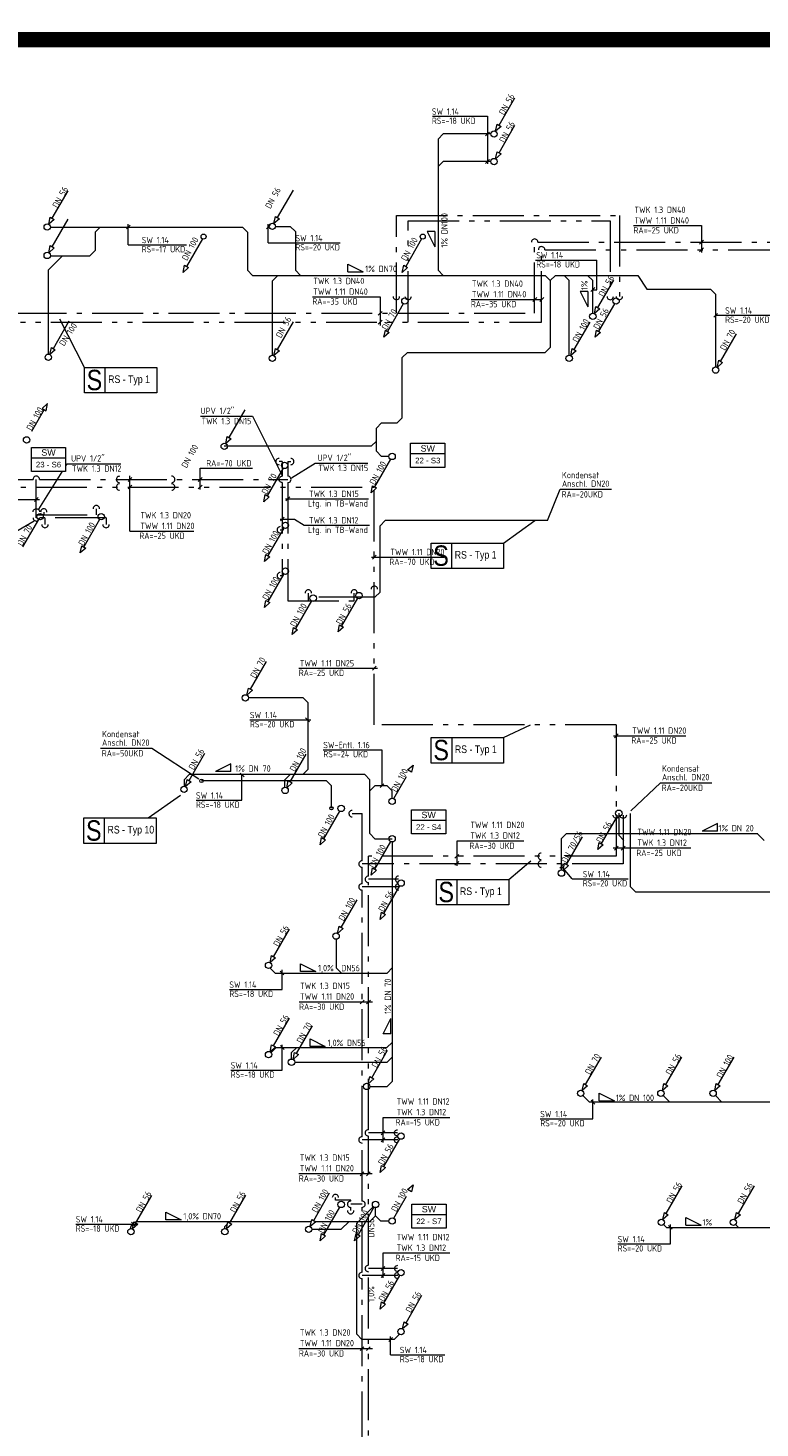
# Model space of a CAD drawing. Header units: metres. Extents: x -5 to 278, y -19 to 180.
# Tile 44 of 59: x 150 to 165, y 92 to 119. Entities that reach past the tile are written whole.
import ezdxf
from ezdxf.enums import TextEntityAlignment as Align

# ---------------------------------------------------------------- set-up
doc = ezdxf.new("R2010")
doc.units = ezdxf.units.M
doc.header["$LTSCALE"] = 0.1
for name, pattern in [('_PGMM_Ge_2Pkt', [16, 10, -2, 0, -2, 0, -2]), ('_PGMM_Ge_Ku', [6.5, 5, -1.5]), ('_PGMM_Ge_Pkt', [14, 10, -2, 0, -2])]:
    doc.linetypes.add(name, pattern=pattern)
doc.layers.get('0').update_dxf_attribs({"linetype": 'CONTINUOUS', "lineweight": 20})
for name, color, linetype, lineweight in [('A_TWW Bereiter_4', 34, 'CONTINUOUS', 20), ('S_Fallstrangentlüftung', 24, '_PGMM_Ge_Ku', 20), ('S_Fallstrangentlüftung TXT', 24, 'CONTINUOUS', 20), ('S_Kaltwasser', 90, '_PGMM_Ge_Pkt', 20), ('S_Kondensat', 23, 'CONTINUOUS', 20), ('S_Kondensat TXT', 23, 'CONTINUOUS', 20), ('S_Schmutzwasser', 34, 'CONTINUOUS', 20), ('S_Schmutzwasser TXT', 34, 'CONTINUOUS', 20), ('S_Stempel Schott', 125, 'CONTINUOUS', 20), ('S_TXT Strang SW', 30, 'CONTINUOUS', 20), ('S_TXT_W+K+Z', 125, 'CONTINUOUS', 20), ('S_Warmwasser', 10, '_PGMM_Ge_2Pkt', 20)]:
    doc.layers.add(name, color=color, linetype=linetype, lineweight=lineweight)
doc.styles.add('ACS_ISOCT', font='ISOCT')
doc.styles.add('Arial', font='arial.ttf')
doc.styles.add('ARIAL_NARROW', font='ARIALN.TTF')
doc.styles.get("Standard").update_dxf_attribs({"font": 'isocp.shx', "height": 0.001})

# ---------------------------------------------------------------- blocks, each defined once
blk = doc.blocks.new('*U26')
at = {"color": 0, "linetype": 'ByBlock'}
blk.add_wipeout([(0, 0), (0.671, 0), (0.671, -0.473), (0, -0.473)], dxfattribs=at)
blk.add_lwpolyline([(0, 0), (0.671, 0), (0.671, -0.473), (0, -0.473)], close=True, dxfattribs=at)
blk.add_lwpolyline([(0, -0.203), (0.671, -0.203)], dxfattribs=at)
blk.add_lwpolyline([(0, -0.203), (0.671, -0.203)], dxfattribs=at)
at = {"color": 0, "linetype": 'ByBlock', "insert": (0.336, -0.102), "char_height": 0.125, "width": 0.20598, "attachment_point": 5, "style": 'ACS_ISOCT'}
blk.add_mtext('{\\fArial|b0|i0|c0|p34;SW}', dxfattribs=at)
at = {"color": 0, "linetype": 'ByBlock', "style": 'Arial'}
blk.add_attdef('STRANG_NR.', text='', height=0.11, dxfattribs=at).set_placement((0.336, -0.338), align=Align.MIDDLE_CENTER)

msp = doc.modelspace()

# ---------------------------------------------------------------- linework, layer by layer
at = {"layer": 'S_Fallstrangentlüftung'}
for p, q in [((150.669, 111.845), (150.356, 111.304)), ((150.736, 111.962), (150.63, 111.868)), ((150.63, 111.868), (150.708, 111.823)), ((150.708, 111.823), (150.736, 111.962)), ((157.531, 104.213), (157.844, 104.754)), ((157.805, 104.777), (157.911, 104.871)), ((157.883, 104.732), (157.805, 104.777)), ((157.911, 104.871), (157.883, 104.732)), ((157.162, 104.463), (157.063, 104.364)), ((157.4, 104.463), (157.162, 104.463)), ((157.4, 104.463), (157.5, 104.363)), ((157.5, 104.214), (157.5, 104.363)), ((157.531, 95.979), (157.844, 96.52)), ((157.805, 96.543), (157.911, 96.637)), ((157.883, 96.498), (157.805, 96.543)), ((157.911, 96.637), (157.883, 96.498)), ((157.275, 95.925), (157.175, 96.025)), ((157.275, 95.925), (157.438, 95.925))]:
    msp.add_line(p, q, dxfattribs=at)
at = {"layer": 'S_Fallstrangentlüftung', "linetype": 'Continuous'}
for centre in [(157.5, 104.159), (157.5, 95.925)]:
    msp.add_ellipse(centre, major_axis=(0, 0.0625), ratio=1, start_param=-1.570796, end_param=4.712389, dxfattribs=at)
at = {"layer": 'S_Fallstrangentlüftung TXT'}
for p, q in [((156.149, 105.168), (157.301, 105.17)), ((157.301, 105.17), (157.301, 104.463)), ((157.263, 104.428), (157.338, 104.503))]:
    msp.add_line(p, q, dxfattribs=at)
at = {"layer": 'S_Kaltwasser'}
for p, q in [((160.298, 113.734), (160.298, 115.131)), ((160.36, 115.131), (166.284, 115.131)), ((147.111, 113.736), (160.298, 113.734)), ((155.345, 110.825), (155.28, 110.825)), ((155.345, 110.825), (155.345, 110.538)), ((155.453, 110.825), (155.453, 110.538)), ((155.453, 110.825), (155.51, 110.825)), ((147.048, 110.475), (150.452, 110.475)), ((150.515, 109.72), (150.515, 110.475)), ((150.577, 110.475), (155.453, 110.475)), ((155.344, 110.413), (155.345, 108.587)), ((155.453, 110.413), (155.453, 108.096)), ((151.696, 109.777), (151.695, 109.9)), ((150.515, 109.777), (151.696, 109.777)), ((151.885, 109.72), (150.515, 109.72)), ((150.662, 109.835), (150.662, 109.777)), ((150.685, 109.72), (150.685, 109.59)), ((151.885, 109.72), (151.885, 109.59)), ((155.305, 109.486), (155.345, 109.486)), ((155.305, 108.587), (155.345, 108.587)), ((155.856, 108.096), (155.856, 108.245)), ((156.756, 108.096), (156.756, 108.245)), ((155.453, 108.096), (156.756, 108.096)), ((156.714, 103.918), (156.909, 103.918)), ((156.909, 102.993), (156.909, 103.918)), ((162.036, 103.889), (162.036, 102.93)), ((162.036, 102.93), (156.909, 102.93)), ((156.909, 102.543), (156.909, 102.868)), ((157.625, 102.48), (156.909, 102.48)), ((156.909, 97.579), (156.909, 102.418)), ((157.609, 97.517), (156.909, 97.517)), ((156.909, 96.316), (156.909, 97.454)), ((156.388, 96.334), (156.388, 96.384)), ((156.687, 96.334), (156.388, 96.334)), ((156.687, 96.316), (156.687, 96.334)), ((156.909, 96.254), (156.687, 96.254)), ((156.687, 96.128), (156.687, 96.191)), ((156.909, 94.919), (156.909, 96.191)), ((157.609, 94.856), (156.909, 94.856)), ((156.909, 90.079), (156.909, 94.794))]:
    msp.add_line(p, q, dxfattribs=at)
msp.add_lwpolyline([(157.584, 113.734), (157.584, 115.651), (161.961, 115.651), (161.961, 114.063)], dxfattribs=at)
at = {"layer": 'S_Kaltwasser', "linetype": 'Continuous'}
for centre, major_axis in [((160.298, 115.131), (0.0005, 0.0625)), ((157.584, 114.063), (0, -0.0625)), ((161.961, 114.064), (0, -0.0625)), ((155.28, 110.825), (-0.0625, 0)), ((155.51, 110.825), (0.0625, 0)), ((150.515, 110.476), (0, 0.0625)), ((152.15, 110.475), (-0.0625, 0)), ((153.173, 110.475), (0.0625, 0)), ((155.453, 110.475), (0.0625, 0)), ((150.662, 109.835), (0, 0.0625)), ((151.695, 109.9), (-0.0003, 0.0625)), ((150.515, 109.72), (0, -0.0625)), ((150.685, 109.59), (0, -0.0625)), ((151.885, 109.59), (0, -0.0625)), ((155.305, 109.486), (-0.0625, 0)), ((155.305, 108.587), (-0.0625, 0)), ((155.856, 108.245), (0, 0.0625)), ((156.756, 108.245), (0, 0.0625)), ((156.714, 103.918), (-0.0625, 0)), ((156.909, 102.93), (-0.0625, 0)), ((160.426, 102.93), (-0.0625, 0)), ((156.909, 102.48), (-0.0625, 0)), ((157.625, 102.48), (-0.0625, 0)), ((156.909, 97.517), (-0.0625, 0)), ((156.388, 96.384), (0, 0.0625)), ((156.687, 96.254), (-0.0625, 0)), ((156.909, 96.254), (0.0625, 0)), ((156.687, 96.128), (0, -0.0625)), ((156.909, 94.856), (-0.0625, 0))]:
    msp.add_ellipse(centre, major_axis=major_axis, ratio=1, start_param=4.708766, end_param=7.866194, dxfattribs=at)
at = {"layer": 'S_Kaltwasser', "linetype": 'Continuous', "extrusion": (0, 0, -1)}
for centre, major_axis, start_param, end_param in [((155.344, 110.475), (-0.0442, 0.0442), 3.923368, 7.080795), ((150.515, 109.838), (0.0442, 0.0442), 3.923368, 7.080795), ((162.036, 103.888), (0.0442, 0.0442), 0.781775, 3.939203), ((157.606, 97.517), (-0.0625, 0), 4.708766, 7.866194), ((157.611, 94.856), (-0.0625, 0), 4.708766, 7.866194)]:
    msp.add_ellipse(centre, major_axis=major_axis, ratio=1, start_param=start_param, end_param=end_param, dxfattribs=at)
at = {"layer": 'S_Kondensat'}
for p, q in [((157.363, 109.666), (157.263, 109.566)), ((160.55, 109.668), (157.363, 109.666)), ((157.263, 108.263), (157.263, 109.566)), ((157.163, 108.164), (157.263, 108.263)), ((157.163, 108.164), (156.061, 108.165)), ((156.209, 104.563), (153.758, 104.563)), ((156.209, 104.563), (156.309, 104.463)), ((156.309, 104.022), (156.309, 104.463)), ((162.175, 103.918), (162.175, 102.486)), ((162.275, 102.386), (162.175, 102.486)), ((162.275, 102.386), (167.266, 102.386))]:
    msp.add_line(p, q, dxfattribs=at)
for centre in [(153.758, 104.561), (156.309, 104.022)]:
    msp.add_circle(centre, 0.033, dxfattribs=at)
at = {"layer": 'S_Kondensat TXT'}
for p, q in [((160.55, 109.668), (160.8, 110.282)), ((160.8, 110.282), (161.809, 110.282)), ((151.774, 105.201, 3.21), (152.783, 105.201, 3.21)), ((152.783, 105.201, 3.21), (153.704, 104.599, 3.21)), ((162.765, 104.525), (162.189, 103.972)), ((162.765, 104.525), (163.774, 104.525))]:
    msp.add_line(p, q, dxfattribs=at)
at = {"layer": 'S_Schmutzwasser'}
for p, q in [((159.599, 117.424), (159.911, 117.965)), ((159.531, 117.307), (159.56, 117.446)), ((159.638, 117.401), (159.531, 117.307)), ((159.56, 117.446), (159.638, 117.401)), ((159.599, 116.883), (159.911, 117.424)), ((158.405, 117.153), (158.505, 117.253)), ((158.405, 117.153), (158.405, 114.578)), ((159.438, 117.253), (158.505, 117.253)), ((159.531, 116.766), (159.56, 116.905)), ((159.638, 116.86), (159.531, 116.766)), ((159.56, 116.905), (159.638, 116.86)), ((158.505, 116.712), (158.405, 116.612)), ((159.438, 116.712), (158.505, 116.712)), ((150.829, 115.599), (151.141, 116.14)), ((155.249, 115.611), (155.561, 116.152)), ((150.761, 115.482), (150.79, 115.621)), ((150.868, 115.576), (150.761, 115.482)), ((150.79, 115.621), (150.868, 115.576)), ((150.792, 115.423), (154.56, 115.423)), ((150.829, 115.04), (151.141, 115.581)), ((151.669, 115.323), (151.769, 115.423)), ((154.56, 115.423), (154.66, 115.323)), ((155.181, 115.494), (155.21, 115.634)), ((155.288, 115.589), (155.181, 115.494)), ((155.21, 115.634), (155.288, 115.589)), ((155.213, 115.44), (155.502, 115.44)), ((155.502, 115.44), (155.602, 115.34)), ((151.669, 115.323), (151.669, 114.964)), ((154.66, 115.323), (154.66, 114.579)), ((155.602, 115.34), (155.602, 114.579)), ((150.752, 114.584), (151.033, 114.864)), ((150.761, 114.923), (150.79, 115.063)), ((150.868, 115.018), (150.761, 114.923)), ((150.79, 115.063), (150.868, 115.018)), ((150.792, 114.864), (151.569, 114.864)), ((151.569, 114.864), (151.669, 114.964)), ((150.752, 112.934), (150.752, 114.584)), ((154.76, 114.479), (154.66, 114.579)), ((155.602, 114.579), (155.702, 114.479)), ((158.405, 114.578), (158.505, 114.479)), ((154.76, 114.479), (160.505, 114.478)), ((155.149, 114.374), (155.254, 114.479)), ((155.149, 112.914), (155.149, 114.374)), ((160.605, 114.378), (160.505, 114.478)), ((160.605, 114.378), (160.705, 114.478)), ((160.605, 114.378), (160.605, 113.064)), ((160.705, 114.478), (162.324, 114.479)), ((160.975, 114.378), (160.875, 114.478)), ((160.975, 112.912), (160.975, 114.378)), ((161.437, 114.378), (161.337, 114.478)), ((161.437, 113.737), (161.437, 114.378)), ((161.539, 113.846), (161.851, 114.387)), ((162.324, 114.479), (162.501, 114.208)), ((162.501, 114.208), (163.748, 114.208)), ((163.748, 114.208), (163.848, 114.108)), ((163.848, 114.108), (163.848, 112.679)), ((157.719, 113.921), (157.407, 113.38)), ((161.471, 113.729), (161.5, 113.869)), ((161.578, 113.824), (161.471, 113.729)), ((161.5, 113.869), (161.578, 113.824)), ((161.865, 113.922), (161.552, 113.381)), ((150.85, 113.043), (151.163, 113.584)), ((155.249, 113.022), (155.561, 113.564)), ((161.074, 113.021), (161.386, 113.562)), ((157.339, 113.263), (157.368, 113.402)), ((157.445, 113.357), (157.339, 113.263)), ((157.368, 113.402), (157.445, 113.357)), ((161.485, 113.264), (161.513, 113.403)), ((161.591, 113.358), (161.485, 113.264)), ((161.513, 113.403), (161.591, 113.358)), ((163.949, 112.791), (164.261, 113.332)), ((150.783, 112.926), (150.811, 113.065)), ((150.889, 113.02), (150.783, 112.926)), ((150.811, 113.065), (150.889, 113.02)), ((155.181, 112.905), (155.21, 113.045)), ((155.288, 113), (155.181, 112.905)), ((155.21, 113.045), (155.288, 113)), ((157.799, 112.964), (157.699, 112.864)), ((157.799, 112.964), (160.505, 112.964)), ((160.505, 112.964), (160.605, 113.064)), ((161.006, 112.904), (161.035, 113.044)), ((161.113, 112.999), (161.006, 112.904)), ((161.035, 113.044), (161.113, 112.999)), ((157.699, 111.683), (157.699, 112.864)), ((163.881, 112.674), (163.91, 112.814)), ((163.988, 112.769), (163.881, 112.674)), ((163.91, 112.814), (163.988, 112.769)), ((154.304, 111.296), (154.616, 111.837)), ((157.291, 111.583), (157.191, 111.483)), ((157.291, 111.583), (157.599, 111.583)), ((157.599, 111.583), (157.699, 111.683)), ((154.236, 111.179), (154.265, 111.319)), ((154.343, 111.274), (154.236, 111.179)), ((154.265, 111.319), (154.343, 111.274)), ((157.191, 111.026), (157.191, 111.483)), ((157.092, 111.126), (154.205, 111.126)), ((157.192, 111.226), (157.092, 111.126)), ((157.291, 110.926), (157.191, 111.026)), ((157.469, 110.871), (157.156, 110.33)), ((157.444, 110.926), (157.291, 110.926)), ((155.359, 110.696), (155.046, 110.155)), ((154.979, 110.038), (155.007, 110.177)), ((155.007, 110.177), (155.085, 110.132)), ((157.089, 110.213), (157.117, 110.352)), ((157.195, 110.307), (157.089, 110.213)), ((157.117, 110.352), (157.195, 110.307)), ((155.085, 110.132), (154.979, 110.038)), ((150.559, 109.691), (150.246, 109.15)), ((151.759, 109.691), (151.446, 109.15)), ((155.374, 109.521), (155.061, 108.98)), ((151.379, 109.033), (151.407, 109.172)), ((151.485, 109.127), (151.379, 109.033)), ((151.407, 109.172), (151.485, 109.127)), ((154.994, 108.863), (155.022, 109.002)), ((155.1, 108.957), (154.994, 108.863)), ((155.022, 109.002), (155.1, 108.957)), ((155.374, 108.621), (155.061, 108.08)), ((154.994, 107.963), (155.022, 108.102)), ((155.1, 108.057), (154.994, 107.963)), ((155.022, 108.102), (155.1, 108.057)), ((155.919, 108.091), (155.606, 107.55)), ((156.819, 108.142), (156.506, 107.601)), ((155.539, 107.433), (155.567, 107.572)), ((155.645, 107.527), (155.539, 107.433)), ((155.567, 107.572), (155.645, 107.527)), ((156.439, 107.484), (156.467, 107.623)), ((156.545, 107.578), (156.439, 107.484)), ((156.467, 107.623), (156.545, 107.578)), ((154.718, 106.36), (155.031, 106.901)), ((154.651, 106.243), (154.679, 106.382)), ((154.757, 106.337), (154.651, 106.243)), ((154.679, 106.382), (154.757, 106.337)), ((154.682, 106.195), (155.745, 106.195)), ((155.745, 106.195), (155.845, 106.095)), ((155.845, 106.095), (155.845, 104.783)), ((153.514, 104.566), (153.826, 105.107)), ((155.499, 104.544), (155.811, 105.085)), ((153.415, 104.583), (153.515, 104.683)), ((156.963, 104.683), (153.515, 104.683)), ((155.396, 104.581), (155.498, 104.683)), ((155.745, 104.683), (155.845, 104.783)), ((156.963, 104.683), (157.063, 104.583)), ((153.415, 104.583), (153.415, 104.458)), ((153.446, 104.449), (153.475, 104.589)), ((153.553, 104.544), (153.446, 104.449)), ((153.475, 104.589), (153.553, 104.544)), ((155.396, 104.435), (155.396, 104.581)), ((155.431, 104.427), (155.46, 104.566)), ((155.538, 104.521), (155.431, 104.427)), ((155.46, 104.566), (155.538, 104.521)), ((157.063, 103.525), (157.063, 104.583)), ((156.469, 103.966), (156.156, 103.425)), ((161.919, 103.871), (161.606, 103.33)), ((161.95, 103.925), (161.949, 103.492)), ((156.089, 103.308), (156.117, 103.447)), ((156.195, 103.402), (156.089, 103.308)), ((156.117, 103.447), (156.195, 103.402)), ((157.063, 103.525), (157.163, 103.425)), ((157.469, 103.371), (157.156, 102.83)), ((157.163, 103.425), (157.5, 103.425)), ((157.5, 103.363), (157.5, 98.665)), ((160.824, 103.43), (160.924, 103.53)), ((160.824, 102.813), (160.824, 103.43)), ((160.923, 102.921), (161.236, 103.462)), ((160.924, 103.53), (164.678, 103.53)), ((161.539, 103.213), (161.567, 103.352)), ((161.645, 103.307), (161.539, 103.213)), ((161.567, 103.352), (161.645, 103.307)), ((162.049, 103.392), (161.949, 103.492)), ((164.674, 103.523), (164.805, 103.392)), ((157.089, 102.713), (157.117, 102.852)), ((157.195, 102.807), (157.089, 102.713)), ((157.117, 102.852), (157.195, 102.807)), ((160.856, 102.804), (160.884, 102.944)), ((160.962, 102.899), (160.856, 102.804)), ((160.884, 102.944), (160.962, 102.899)), ((157.645, 102.501), (157.333, 101.96)), ((156.499, 101.686), (156.811, 102.227)), ((157.265, 101.843), (157.294, 101.982)), ((157.372, 101.937), (157.265, 101.843)), ((157.294, 101.982), (157.372, 101.937)), ((155.174, 101.111), (155.486, 101.652)), ((156.431, 101.569), (156.46, 101.709)), ((156.538, 101.664), (156.431, 101.569)), ((156.46, 101.709), (156.538, 101.664)), ((156.4, 101.453), (156.4, 100.891)), ((155.106, 100.994), (155.135, 101.134)), ((155.213, 101.089), (155.106, 100.994)), ((155.135, 101.134), (155.213, 101.089)), ((155.204, 100.789), (155.106, 100.887)), ((156.5, 100.791), (156.4, 100.891)), ((157.5, 100.889), (157.4, 100.789)), ((155.204, 100.789), (157.4, 100.789)), ((155.174, 99.361), (155.486, 99.902)), ((155.624, 99.211), (155.936, 99.752)), ((155.106, 99.244), (155.135, 99.384)), ((155.213, 99.339), (155.106, 99.244)), ((155.126, 99.23), (155.226, 99.33)), ((155.135, 99.384), (155.213, 99.339)), ((155.226, 99.33), (157.399, 99.33)), ((155.525, 99.228), (155.627, 99.33)), ((155.525, 99.102), (155.525, 99.228)), ((155.556, 99.094), (155.585, 99.234)), ((155.663, 99.189), (155.556, 99.094)), ((155.585, 99.234), (155.663, 99.189)), ((157.099, 98.736), (157.411, 99.277)), ((157.399, 99.33), (157.499, 99.43)), ((155.587, 99.04), (157.4, 99.04)), ((157.5, 99.14), (157.4, 99.04)), ((161.299, 98.6), (161.611, 99.141)), ((162.874, 98.6), (163.186, 99.141)), ((163.9, 98.6), (164.212, 99.141)), ((157.031, 98.619), (157.06, 98.759)), ((157.138, 98.714), (157.031, 98.619)), ((157.06, 98.759), (157.138, 98.714)), ((157.4, 98.565), (157.5, 98.665)), ((161.231, 98.483), (161.26, 98.622)), ((161.26, 98.622), (161.338, 98.577)), ((162.806, 98.483), (162.835, 98.622)), ((162.835, 98.622), (162.913, 98.577)), ((163.832, 98.483), (163.861, 98.622)), ((163.861, 98.622), (163.939, 98.577)), ((157.062, 98.565), (157.4, 98.565)), ((161.338, 98.577), (161.231, 98.483)), ((161.244, 98.384), (161.374, 98.255)), ((162.913, 98.577), (162.806, 98.483)), ((162.819, 98.384), (162.949, 98.255)), ((163.939, 98.577), (163.832, 98.483)), ((163.845, 98.384), (163.975, 98.255)), ((165.225, 98.255), (161.374, 98.255)), ((157.644, 97.536), (157.331, 96.995)), ((157.264, 96.878), (157.292, 97.017)), ((157.37, 96.972), (157.264, 96.878)), ((157.292, 97.017), (157.37, 96.972)), ((152.471, 95.886), (152.784, 96.427)), ((154.314, 95.887), (154.627, 96.429)), ((155.962, 95.933), (156.274, 96.475)), ((162.882, 96.071), (163.195, 96.612)), ((164.297, 96.071), (164.61, 96.612)), ((156.469, 96.196), (156.156, 95.655)), ((157.131, 96.206), (156.807, 95.881)), ((157.144, 96.196), (156.831, 95.655)), ((157.175, 96.025), (157.175, 96.189)), ((152.424, 95.866), (152.373, 95.815)), ((152.404, 95.769), (152.432, 95.909)), ((152.432, 95.909), (152.51, 95.864)), ((152.473, 95.915), (152.454, 95.896)), ((152.473, 95.915), (155.914, 95.915)), ((154.267, 95.867), (154.216, 95.816)), ((154.247, 95.77), (154.275, 95.91)), ((154.353, 95.865), (154.247, 95.77)), ((154.275, 95.91), (154.353, 95.865)), ((154.316, 95.916), (154.297, 95.897)), ((155.894, 95.816), (155.923, 95.956)), ((156.001, 95.911), (155.894, 95.816)), ((155.923, 95.956), (156.001, 95.911)), ((155.993, 95.915), (157.065, 95.915)), ((156.503, 95.762), (156.656, 95.915)), ((156.807, 93.702), (156.807, 95.881)), ((157.065, 95.915), (157.175, 96.025)), ((162.815, 95.954), (162.844, 96.094)), ((162.921, 96.049), (162.815, 95.954)), ((162.844, 96.094), (162.921, 96.049)), ((164.23, 95.954), (164.258, 96.094)), ((164.336, 96.049), (164.23, 95.954)), ((164.258, 96.094), (164.336, 96.049)), ((152.373, 95.778), (152.373, 95.815)), ((152.51, 95.864), (152.404, 95.769)), ((154.216, 95.779), (154.216, 95.816)), ((154.216, 95.716), (154.216, 95.716)), ((155.925, 95.762), (156.503, 95.762)), ((156.089, 95.538), (156.117, 95.677)), ((156.195, 95.632), (156.089, 95.538)), ((156.117, 95.677), (156.195, 95.632)), ((156.764, 95.538), (156.792, 95.677)), ((156.87, 95.632), (156.764, 95.538)), ((156.792, 95.677), (156.87, 95.632)), ((162.884, 95.8), (162.828, 95.856)), ((162.884, 95.8), (165.225, 95.8)), ((164.298, 95.8), (164.242, 95.856)), ((157.644, 94.856), (157.331, 94.315)), ((157.264, 94.198), (157.292, 94.337)), ((157.37, 94.292), (157.264, 94.198)), ((157.292, 94.337), (157.37, 94.292)), ((157.774, 93.926), (158.086, 94.467)), ((157.706, 93.809), (157.735, 93.949)), ((157.735, 93.949), (157.813, 93.904)), ((156.907, 93.602), (156.807, 93.702)), ((157.542, 93.602), (157.642, 93.702)), ((157.813, 93.904), (157.706, 93.809)), ((157.542, 93.602), (156.907, 93.602))]:
    msp.add_line(p, q, dxfattribs=at)
at = {"layer": 'S_Schmutzwasser', "linetype": 'Continuous'}
for centre in [(159.5, 117.253), (159.5, 116.712), (150.73, 115.428), (155.15, 115.44), (150.73, 114.869), (157.75, 113.975), (161.896, 113.976), (161.44, 113.675), (150.752, 112.872), (155.15, 112.851), (160.975, 112.85), (163.85, 112.62), (150.325, 111.25), (154.205, 111.125), (157.5, 110.925), (155.39, 110.75), (150.59, 109.745), (151.79, 109.745), (155.405, 109.575), (155.405, 108.675), (156.85, 108.196), (155.95, 108.145), (154.62, 106.189), (153.415, 104.395), (155.4, 104.373), (156.5, 104.02), (161.95, 103.925), (157.5, 103.425), (160.824, 102.75), (157.677, 102.555), (156.4, 101.515), (155.075, 100.94), (155.075, 99.19), (155.525, 99.04), (157, 98.565), (161.2, 98.429), (162.775, 98.429), (163.801, 98.429), (157.675, 97.59), (156.5, 96.25), (157.175, 96.25), (162.784, 95.9), (164.198, 95.9), (152.373, 95.715), (154.216, 95.716), (155.863, 95.762), (157.675, 94.91), (157.675, 93.755)]:
    msp.add_ellipse(centre, major_axis=(0, 0.0625), ratio=1, start_param=-1.570796, end_param=4.712389, dxfattribs=at)
at = {"layer": 'S_Schmutzwasser TXT'}
for p, q in [((158.291, 117.599), (159.373, 117.599)), ((159.373, 117.599), (159.373, 116.666)), ((159.335, 117.215), (159.41, 117.29)), ((159.335, 116.674), (159.41, 116.749)), ((152.286, 115.39), (152.361, 115.466)), ((152.319, 115.078), (152.319, 115.481)), ((155.032, 115.39), (155.107, 115.466)), ((155.069, 115.116), (155.069, 115.486)), ((155.069, 115.116), (156.477, 115.116)), ((158.336, 115.338), (158.186, 115.338)), ((158.186, 115.338), (158.336, 115.038)), ((158.336, 115.338), (158.336, 115.038)), ((152.319, 115.078), (153.464, 115.078)), ((156.63, 114.545), (156.63, 114.695)), ((156.63, 114.695), (156.93, 114.545)), ((156.63, 114.545), (156.93, 114.545)), ((160.314, 114.78), (161.521, 114.78)), ((161.343, 114.159), (161.193, 114.159)), ((161.193, 114.159), (161.343, 113.859)), ((161.343, 114.159), (161.343, 113.859)), ((161.402, 114.163), (161.478, 114.238)), ((163.813, 113.658), (163.888, 113.733)), ((163.847, 113.695), (164.912, 113.695)), ((154.71, 105.758), (155.905, 105.758)), ((155.879, 105.721), (155.803, 105.796)), ((154.331, 104.895), (154.031, 104.745)), ((154.331, 104.745), (154.031, 104.745)), ((154.331, 104.745), (154.331, 104.895)), ((154.594, 104.638), (154.519, 104.713)), ((154.552, 104.18), (154.552, 104.687)), ((153.651, 104.18), (154.552, 104.18)), ((163.886, 103.721), (163.586, 103.571)), ((163.886, 103.571), (163.586, 103.571)), ((163.886, 103.571), (163.886, 103.721)), ((160.79, 102.85), (160.865, 102.925)), ((161.031, 102.637), (160.824, 102.885)), ((161.031, 102.637), (162.135, 102.637)), ((155.377, 100.752), (155.302, 100.827)), ((155.34, 100.469), (155.34, 100.85)), ((155.702, 100.818), (155.702, 100.968)), ((155.702, 100.968), (156.002, 100.818)), ((156.002, 100.818), (155.702, 100.818)), ((154.306, 100.469), (155.34, 100.469)), ((157.324, 99.597), (157.474, 99.897)), ((157.474, 99.597), (157.474, 99.897)), ((155.889, 99.35), (155.889, 99.5)), ((155.889, 99.5), (156.189, 99.35)), ((157.474, 99.597), (157.324, 99.597)), ((155.381, 99.29), (155.306, 99.365)), ((155.343, 98.885), (155.343, 99.384)), ((156.189, 99.35), (155.889, 99.35)), ((154.332, 98.885), (155.343, 98.885)), ((161.562, 98.282), (161.562, 98.432)), ((161.562, 98.432), (161.862, 98.282)), ((161.481, 98.217), (161.405, 98.293)), ((161.443, 97.929), (161.443, 98.311)), ((161.562, 98.282), (161.862, 98.282)), ((160.409, 97.929), (161.443, 97.929)), ((152.459, 95.826), (152.384, 95.902)), ((153.057, 95.948), (153.057, 96.098)), ((153.057, 96.098), (153.357, 95.948)), ((153.357, 95.948), (153.057, 95.948)), ((163.264, 95.846), (163.264, 95.996)), ((163.264, 95.996), (163.564, 95.846)), ((151.291, 95.864), (152.485, 95.864)), ((162.999, 95.762), (162.924, 95.838)), ((162.962, 95.475), (162.962, 95.856)), ((163.264, 95.846), (163.564, 95.846)), ((161.928, 95.475), (162.962, 95.475)), ((157.433, 93.563), (157.509, 93.638)), ((157.471, 93.301), (157.471, 93.656)), ((157.471, 93.301), (158.532, 93.301))]:
    msp.add_line(p, q, dxfattribs=at)
msp.add_lwpolyline([(161.437, 114.197), (161.521, 114.197), (161.521, 114.78)], dxfattribs=at)
at = {"layer": 'S_Stempel Schott'}
for p, q in [((151.464, 112.672), (150.979, 113.621)), ((151.864, 112.672), (151.864, 112.172)), ((159.686, 109.226), (160.3, 109.668)), ((158.667, 109.226), (158.667, 108.726)), ((159.689, 105.411), (160.216, 105.66)), ((158.669, 105.411), (158.669, 104.911)), ((152.71, 103.833), (153.349, 104.283)), ((151.851, 103.833), (151.851, 103.333)), ((159.788, 102.626), (160.22, 102.991)), ((158.769, 102.626), (158.769, 102.126))]:
    msp.add_line(p, q, dxfattribs=at)
for points in [[(151.464, 112.672), (152.883, 112.672), (152.883, 112.172), (151.464, 112.172)], [(158.267, 109.226), (159.686, 109.226), (159.686, 108.726), (158.267, 108.726)], [(158.269, 105.411), (159.689, 105.411), (159.689, 104.911), (158.269, 104.911)], [(151.451, 103.833), (152.87, 103.833), (152.87, 103.333), (151.451, 103.333)], [(158.369, 102.626), (159.788, 102.626), (159.788, 102.126), (158.369, 102.126)]]:
    msp.add_lwpolyline(points, close=True, dxfattribs=at)
at = {"layer": 'S_TXT_W+K+Z'}
for p, q in [((162.241, 115.455), (163.571, 115.455)), ((163.571, 115.455), (163.571, 114.927)), ((163.533, 115.093), (163.609, 115.169)), ((163.533, 114.943), (163.609, 115.019)), ((155.936, 114.058), (157.266, 114.058)), ((157.266, 114.058), (157.266, 113.495)), ((159.051, 114.006), (160.435, 114.006)), ((160.265, 113.968), (160.34, 114.044)), ((160.399, 113.968), (160.475, 114.044)), ((157.228, 113.697), (157.304, 113.772)), ((157.228, 113.523), (157.304, 113.598)), ((153.736, 111.714), (154.757, 111.714)), ((154.757, 111.714), (155.337, 110.566)), ((150.563, 109.892), (151.122, 110.783)), ((151.122, 110.783), (152.177, 110.783)), ((155.522, 110.508), (155.99, 110.794)), ((155.988, 110.794), (157.024, 110.794)), ((152.316, 110.437), (152.391, 110.513)), ((152.353, 109.462), (152.353, 110.547)), ((153.696, 110.437), (153.771, 110.513)), ((153.733, 110.696), (154.76, 110.696)), ((153.733, 110.277), (153.733, 110.696)), ((152.316, 110.287), (152.391, 110.362)), ((153.696, 110.287), (153.771, 110.362)), ((149.034, 110.079), (150.576, 110.079)), ((150.477, 110.041), (150.553, 110.117)), ((155.404, 110.096), (157.035, 110.096)), ((155.415, 110.058), (155.49, 110.134)), ((150, 109.39), (150.475, 109.664)), ((155.305, 109.698), (155.586, 109.698)), ((155.307, 109.661), (155.383, 109.736)), ((155.586, 109.698), (155.772, 109.58)), ((152.353, 109.462), (153.611, 109.462)), ((155.772, 109.58), (157.057, 109.58)), ((157.094, 108.949), (158.518, 108.949)), ((157.112, 108.911), (157.188, 108.987)), ((155.669, 106.772), (157.211, 106.772)), ((157.112, 106.734), (157.188, 106.809)), ((161.862, 105.407), (161.937, 105.482)), ((161.843, 105.445), (163.268, 105.445)), ((160.083, 103.379), (158.77, 103.379)), ((158.77, 103.379), (158.77, 102.894)), ((158.733, 103.043), (158.808, 103.118)), ((163.361, 103.238), (161.841, 103.238)), ((161.862, 103.201), (161.937, 103.276)), ((161.999, 103.201), (162.074, 103.276)), ((158.733, 102.906), (158.808, 102.981)), ((157.115, 100.221), (155.676, 100.221)), ((156.875, 100.184), (156.95, 100.259)), ((157, 100.184), (157.075, 100.259)), ((158.634, 97.952), (157.321, 97.952)), ((157.321, 97.952), (157.321, 97.467)), ((157.283, 97.616), (157.359, 97.692)), ((157.283, 97.479), (157.359, 97.554)), ((157.11, 96.851), (155.67, 96.851)), ((156.87, 96.813), (156.945, 96.888)), ((156.995, 96.813), (157.07, 96.888)), ((158.634, 95.292), (157.321, 95.292)), ((157.321, 95.292), (157.321, 94.807)), ((157.283, 94.956), (157.359, 95.031)), ((157.283, 94.819), (157.359, 94.894)), ((157.112, 93.419), (155.672, 93.419)), ((156.871, 93.381), (156.947, 93.456)), ((156.996, 93.381), (157.072, 93.456))]:
    msp.add_line(p, q, dxfattribs=at)
at = {"layer": 'S_Warmwasser', "linetype": 'Continuous'}
for p, q in [((153.779, 115.195), (153.466, 114.653)), ((158.079, 115.195), (157.766, 114.653)), ((160.434, 114.981), (160.434, 114.981)), ((153.399, 114.537), (153.427, 114.676)), ((153.505, 114.631), (153.399, 114.537)), ((153.427, 114.676), (153.505, 114.631)), ((157.699, 114.537), (157.727, 114.676)), ((157.805, 114.631), (157.699, 114.537)), ((157.727, 114.676), (157.805, 114.631))]:
    msp.add_line(p, q, dxfattribs=at)
at = {"layer": 'S_Warmwasser'}
for p, q in [((160.435, 113.562), (160.434, 114.981)), ((160.496, 114.981), (166.421, 114.981)), ((141.803, 113.562), (160.435, 113.562)), ((146.91, 110.325), (157.15, 110.325)), ((157.15, 105.66), (157.15, 110.325)), ((161.899, 105.66), (157.15, 105.66)), ((161.899, 105.66), (161.899, 103.08)), ((161.899, 103.08), (157.034, 103.08)), ((157.034, 102.693), (157.034, 103.08)), ((157.625, 102.63), (157.034, 102.63)), ((157.034, 97.716), (157.034, 102.568)), ((157.608, 97.654), (157.034, 97.654)), ((157.034, 95.056), (157.034, 97.591)), ((157.608, 94.993), (157.034, 94.993)), ((157.034, 90.216), (157.034, 94.931))]:
    msp.add_line(p, q, dxfattribs=at)
msp.add_lwpolyline([(157.815, 113.562), (157.815, 115.551), (161.781, 115.551), (161.781, 114.063)], dxfattribs=at)
at = {"layer": 'S_Warmwasser', "linetype": 'Continuous'}
for centre in [(153.8, 115.24), (158.1, 115.24)]:
    msp.add_circle(centre, 0.05, dxfattribs=at)
for centre, major_axis in [((160.434, 114.981), (0.0005, 0.0625)), ((157.815, 114.064), (0, -0.0625)), ((161.781, 114.063), (0, -0.0625)), ((152.15, 110.325), (-0.0625, 0)), ((153.173, 110.325), (0.0625, 0)), ((157.15, 108.322), (0, 0.0625)), ((160.426, 103.08), (-0.0625, 0)), ((157.034, 102.63), (-0.0625, 0)), ((157.625, 102.63), (-0.0625, 0)), ((157.034, 97.654), (-0.0625, 0)), ((157.034, 94.993), (-0.0625, 0))]:
    msp.add_ellipse(centre, major_axis=major_axis, ratio=1, start_param=4.708766, end_param=7.866194, dxfattribs=at)
at = {"layer": 'S_Warmwasser', "linetype": 'Continuous', "extrusion": (0, 0, -1)}
for centre, major_axis, start_param, end_param in [((161.899, 103.889), (0.0442, 0.0442), 0.781775, 3.939203), ((157.607, 97.654), (-0.0625, 0), 4.708766, 7.866194), ((157.612, 94.993), (-0.0625, 0), 4.708766, 7.866194)]:
    msp.add_ellipse(centre, major_axis=major_axis, ratio=1, start_param=start_param, end_param=end_param, dxfattribs=at)

# ---------------------------------------------------------------- texts
at = {"layer": 'S_Fallstrangentlüftung TXT'}
msp.add_text('DN 100', height=0.125, rotation=61.3658, dxfattribs=at).set_placement((150.423, 111.421))
at = {"layer": 'S_Fallstrangentlüftung TXT', "lineweight": 30}
for s, p in [('SW-Entl. 1.16', (156.149, 105.201)), ('RS=-24 UKD', (156.149, 105.021))]:
    msp.add_text(s, height=0.125, dxfattribs=at).set_placement(p)
for p in [(157.584, 104.33), (157.582, 96.094)]:
    msp.add_text('DN 100', height=0.125, rotation=61.3658, dxfattribs=at).set_placement(p)
at = {"layer": 'S_Kondensat TXT', "lineweight": 30}
for s, p in [('Anschl. DN20', (160.833, 110.329)), ('Kondensat', (160.833, 110.498)), ('RA=-20UKD', (160.827, 110.12)), ('Kondensat', (151.806, 105.417, 3.21)), ('Anschl. DN20', (151.806, 105.248, 3.21)), ('RA=-50UKD', (151.801, 105.039, 3.21)), ('Anschl. DN20', (162.797, 104.571)), ('Kondensat', (162.797, 104.741)), ('RA=-20UKD', (162.792, 104.363))]:
    msp.add_text(s, height=0.125, dxfattribs=at).set_placement(p)
at = {"layer": 'S_Schmutzwasser TXT'}
for s, rotation, p in [('DN 56', 61.3658, (159.698, 117.612)), ('DN 56', 61.3658, (159.705, 117.07)), ('DN 56', 61.3658, (150.934, 115.789)), ('DN 56', 61.3658, (155.111, 115.774)), ('1%%% DN100', 90, (158.589, 115.024)), ('1%%%', 90, (161.336, 114.191)), ('DN 56', 61.3658, (161.653, 114.046)), ('DN 70', 61.3658, (157.398, 113.394)), ('DN 56', 61.3658, (161.55, 113.406)), ('DN 100', 57.3777, (151.061, 113.08)), ('DN 56', 61.3658, (155.319, 113.237)), ('DN 100', 61.3658, (161.142, 113.151)), ('DN 70', 61.3658, (164.037, 112.993)), ('DN 100', 61.3658, (153.466, 110.686)), ('DN 100', 61.3658, (157.158, 110.357)), ('DN 70', 61.3658, (155.038, 110.169)), ('DN 70', 61.3658, (150.238, 109.159)), ('DN 100', 61.3658, (151.442, 109.162)), ('DN 100', 61.3658, (155.053, 108.995)), ('DN 100', 61.3658, (155.055, 108.094)), ('DN 100', 61.3658, (155.6, 107.57)), ('DN 56', 61.3658, (156.501, 107.615)), ('DN 70', 61.3658, (154.817, 106.562)), ('DN 56', 61.3658, (153.607, 104.764)), ('DN 100', 61.3658, (155.59, 104.731)), ('DN 100', 61.3658, (156.145, 103.434)), ('DN 70/56', 61.3658, (160.923, 102.94)), ('DN 56', 61.3658, (161.608, 103.333)), ('DN 100', 61.3658, (157.151, 102.837)), ('DN 100', 61.3658, (156.549, 101.799)), ('DN 56', 61.3658, (157.33, 101.981)), ('DN 56', 61.3658, (155.269, 101.298)), ('1%%% DN 70', 90, (157.478, 99.987)), ('DN 56', 61.3658, (155.27, 99.545)), ('DN 70', 61.3658, (155.727, 99.399)), ('DN 56', 61.3658, (157.199, 98.919)), ('DN 70', 61.3658, (161.387, 98.785)), ('DN 56', 61.3658, (162.971, 98.779)), ('DN 100', 61.3658, (163.97, 98.717)), ('DN 56', 61.3658, (157.326, 97.011)), ('DN 56', 61.3658, (162.985, 96.26)), ('DN 56', 61.3658, (164.379, 96.248)), ('DN 56', 61.3658, (152.573, 96.08)), ('DN 56', 61.3658, (154.42, 96.077)), ('DN 100', 61.3658, (156.024, 96.077)), ('DN 100', 61.3658, (156.148, 95.671)), ('DN 100', 61.3658, (156.817, 95.665)), ('DN 56', 61.3658, (157.335, 94.333)), ('DN 56', 61.3658, (157.866, 94.115))]:
    msp.add_text(s, height=0.125, rotation=rotation, dxfattribs=at).set_placement(p)
for s, p in [('SW 1.14', (158.281, 117.63)), ('RS=-18 UKD', (158.281, 117.45)), ('SW 1.14', (152.585, 115.109)), ('SW 1.14', (155.602, 115.147)), ('RS=-20 UKD', (155.602, 114.967)), ('RS=-17 UKD', (152.585, 114.929)), ('SW 1.14', (160.329, 114.812)), ('1%%% DN70', (156.974, 114.544)), ('RS=-18 UKD', (160.329, 114.632)), ('SW 1.14', (164.037, 113.726)), ('RS=-20 UKD', (164.037, 113.546)), ('SW 1.14', (154.709, 105.79)), ('RS=-20 UKD', (154.709, 105.61)), ('1%%% DN 70', (154.421, 104.74)), ('SW 1.14', (153.65, 104.211)), ('RS=-18 UKD', (153.65, 104.031)), ('1%%% DN 20', (163.906, 103.569)), ('SW 1.14', (161.242, 102.669)), ('RS=-20 UKD', (161.242, 102.489)), ('1,0%%%  DN56', (156.047, 100.825)), ('SW 1.14', (154.305, 100.5)), ('RS=-18 UKD', (154.305, 100.32)), ('1,0%%% DN56', (156.234, 99.357)), ('SW 1.14', (154.331, 98.916)), ('RS=-18 UKD', (154.331, 98.736)), ('1%%% DN 100', (161.891, 98.279)), ('SW 1.14', (160.408, 97.961)), ('RS=-20 UKD', (160.408, 97.781)), ('SW 1.14', (151.29, 95.895)), ('1,0%%% DN70', (153.402, 95.955)), ('1%%% ', (163.594, 95.836)), ('RS=-18 UKD', (151.29, 95.715)), ('SW 1.14', (161.927, 95.506)), ('RS=-20 UKD', (161.927, 95.326)), ('SW 1.14', (157.651, 93.332)), ('RS=-18 UKD', (157.651, 93.152))]:
    msp.add_text(s, height=0.125, dxfattribs=at).set_placement(p)
at = {"layer": 'S_Stempel Schott', "style": 'ARIAL_NARROW'}
for s, height, p in [('S', 0.4, (151.504, 112.226)), ('RS - Typ 1', 0.15, (151.926, 112.366)), ('S', 0.4, (158.307, 108.78)), ('RS - Typ 1', 0.15, (158.729, 108.921)), ('S', 0.4, (158.31, 104.965)), ('RS - Typ 1', 0.15, (158.732, 105.106)), ('S', 0.4, (151.491, 103.387)), ('RS - Typ 10', 0.15, (151.913, 103.528)), ('S', 0.4, (158.409, 102.18)), ('RS - Typ 1', 0.15, (158.831, 102.32))]:
    msp.add_text(s, height=height, dxfattribs=at).set_placement(p)
at = {"layer": 'S_TXT_W+K+Z'}
for s, p in [('RA=-25 UKD', (162.238, 115.301)), ('RA=-35 UKD', (155.933, 113.904)), ('RA=-35 UKD', (159.046, 113.852)), ('UPV 1/2"', (153.741, 111.757)), ('UPV 1/2"', (151.198, 110.825)), ('RA=-70 UKD', (153.851, 110.73)), ('UPV 1/2"', (156.035, 110.837)), ('Ltg. in TB-Wand', (155.848, 109.942)), ('RA=-25 UKD', (152.539, 109.308)), ('Ltg. in TB-Wand', (155.848, 109.423)), ('RA=-70 UKD', (157.446, 108.795)), ('RA=-25 UKD', (155.668, 106.618)), ('RA=-25 UKD', (162.195, 105.291)), ('RA=-30 UKD', (159.017, 103.225)), ('RA=-25 UKD', (162.294, 103.085)), ('RA=-30 UKD', (155.674, 100.067)), ('RA=-15 UKD', (157.568, 97.798)), ('RA=-30 UKD', (155.668, 96.697)), ('RA=-15 UKD', (157.568, 95.138)), ('RA=-30 UKD', (155.67, 93.265))]:
    msp.add_text(s, height=0.125, dxfattribs=at).set_placement(p)
msp.add_text('1,0%%%             DN56', height=0.125, rotation=90, dxfattribs=at).set_placement((157.15, 94.339))
at = {"layer": 'S_TXT_W+K+Z', "char_height": 0.125, "width": 13.51068, "attachment_point": 1}
for s, insert in [('\\PTWK 1.3 DN40\\PTWW 1.11 DN40', (162.257, 116.036)), ('\\PTWK 1.3 DN40\\PTWW 1.11 DN40', (155.953, 114.639)), ('\\PTWK 1.3 DN40\\PTWW 1.11 DN40', (159.065, 114.587)), ('TWK 1.3 DN15', (153.758, 111.683)), ('TWK 1.3 DN12', (151.214, 110.751)), ('TWK 1.3 DN15', (156.052, 110.763)), ('\\PTWK 1.3 DN15', (155.867, 110.464)), ('\\PTWK 1.3 DN20\\PTWW 1.11 DN20', (152.558, 110.043)), ('\\PTWK 1.3 DN12', (155.867, 109.944)), ('\\P\\PTWW 1.11 DN20', (157.465, 109.53)), ('\\PTWW 1.11 DN25', (155.687, 107.139)), ('\\P\\PTWW 1.11 DN20', (162.214, 106.026)), ('TWW 1.11 DN20\\PTWK 1.3 DN12', (159.036, 103.76)), ('TWW 1.11 DN20\\PTWK 1.3 DN12', (162.314, 103.619)), ('TWK 1.3 DN15\\PTWW 1.11 DN20', (155.693, 100.602)), ('TWW 1.11 DN12\\PTWK 1.3 DN12', (157.587, 98.333)), ('TWK 1.3 DN15\\PTWW 1.11 DN20', (155.688, 97.231)), ('TWW 1.11 DN12\\PTWK 1.3 DN12', (157.587, 95.672)), ('TWK 1.3 DN20\\PTWW 1.11 DN20', (155.689, 93.8))]:
    msp.add_mtext(s, dxfattribs=dict(at, insert=insert))

# ---------------------------------------------------------------- next in the draw order: texts
at = {"layer": 'S_TXT_W+K+Z', "char_height": 0.125, "width": 0.4701, "attachment_point": 1, "rotation": 61.3658, "bg_fill": 3, "box_fill_scale": 1, "bg_fill_color": 256, "bg_fill_transparency": 0}
for insert in [(153.364, 114.815), (157.667, 114.809)]:
    msp.add_mtext('DN 100', dxfattribs=dict(at, insert=insert))

# ---------------------------------------------------------------- next in the draw order: linework, layer by layer
at = {"layer": 'A_TWW Bereiter_4', "const_width": 0.3}
msp.add_lwpolyline([(104.65, 119.101), (168.262, 119.101), (187.01, 119.101), (187.01, 111.281), (180.39, 111.286), (180.35, 77.501), (187.75, 77.501), (187.75, 69.751), (174.102, 69.751), (174.102, 62.251), (149.725, 62.251), (149.725, 69.877), (104.61, 69.877), (104.61, 119.182)], dxfattribs=at)

# ---------------------------------------------------------------- next in the draw order: block references
at = {"layer": 'S_TXT Strang SW', "lineweight": -3}
for p, values in [((150.419, 111.104), {'STRANG_NR.': '23 - S6'}), ((157.864, 111.184), {'STRANG_NR.': '22 - S3'}), ((157.881, 103.993), {'STRANG_NR.': '22 - S4'}), ((157.887, 96.257), {'STRANG_NR.': '22 - S7'})]:
    msp.add_blockref('*U26', p, dxfattribs=at).add_auto_attribs(values)

doc.saveas('drawing.dxf')
